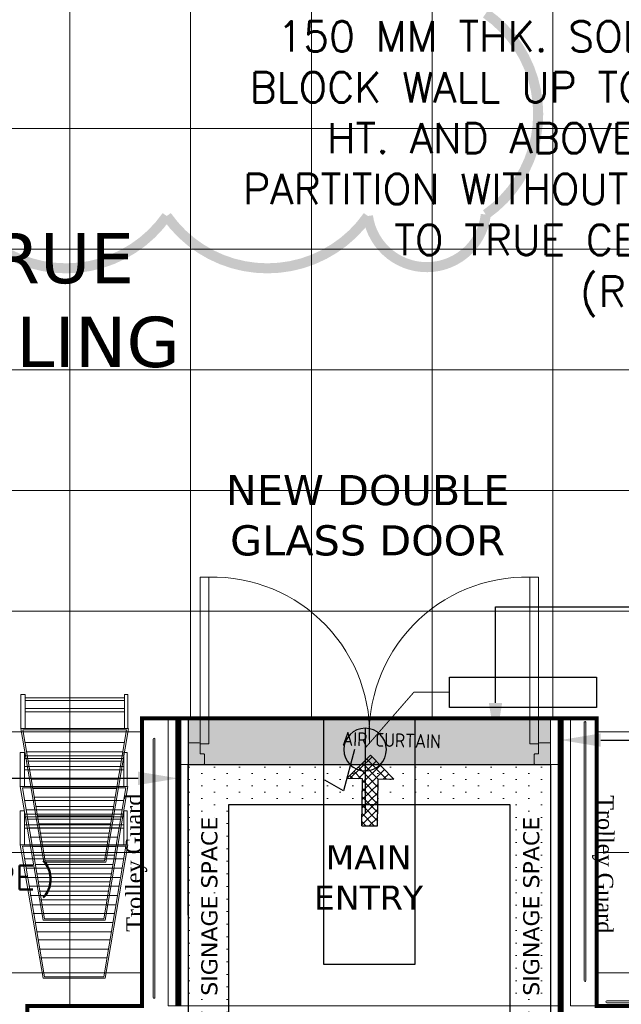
# Model space of a CAD drawing. Header units: millimetres. Extents: x 52937 to 262245, y 6619 to 63681.
# Tile 35 of 56: x 82235 to 85225, y 29748 to 34645. Entities that reach past the tile are written whole.
import ezdxf
from ezdxf.enums import TextEntityAlignment as Align

# ---------------------------------------------------------------- set-up
doc = ezdxf.new("R2010")
doc.units = ezdxf.units.MM
doc.linetypes.add('CONTINU', pattern=[0])
for name, color, linetype in [('ARROWS', 6, 'Continuous'), ('CLOUD-REVISIONS', 8, 'Continuous'), ('E-6A-RAW-POINT', 6, 'Continuous'), ('E-P D B -01', 211, 'Continuous'), ('PORTAL', 8, 'Continuous')]:
    doc.layers.add(name, color=color, linetype=linetype)
for name, color, linetype, lineweight in [('BAYS-RR', 8, 'Continuous', 0), ('COLUMN', 8, 'Continuous', 0), ('DOUBLE-DOORS', 8, 'Continuous', 0), ('FLOORING-WITH-HATCH', 8, 'Continuous', 20), ('GLAZING', 8, 'Continuous', 18), ('HATCH', 8, 'Continuous', 5), ('PVC-AIR-CURTAIN', 8, 'Continuous', 0), ('SINGLE-DOORS', 8, 'Continuous', 0), ('TEXT', 8, 'Continuous', 5), ('TROLLY-GUARD', 8, 'Continuous', 0)]:
    doc.layers.add(name, color=color, linetype=linetype, lineweight=lineweight)
doc.styles.add('ARIAL', font='romans.shx', dxfattribs={"width": 0.8})
doc.styles.add('ATTR', font='times.ttf', dxfattribs={"height": 15})
doc.styles.add('FIXTXT', font='iso.shx')
doc.styles.add('Scale_50', font='simplex.shx', dxfattribs={"height": 75})
doc.styles.add('VERDANA', font='verdana.ttf')
pattern_1 = [(270, (-10519421.813, -1781447.46), (62.5, -31.25), [0, -62.5])]

# ---------------------------------------------------------------- blocks, each defined once
blk = doc.blocks.new('STAFF')
at = {"layer": 'ARROWS'}
h = blk.add_hatch(dxfattribs=at)
h.set_pattern_fill('ANSI37', color=256, scale=50, style=0)
h.set_pattern_definition([(45, (853233.83, -315675.63), (-112.253, 112.253), []), (135, (853233.83, -315675.63), (-112.253, -112.253), [])])
h.paths.add_polyline_path([(849552, -319261), (849972, -319261), (849972, -320521), (850392, -320521), (850392, -319261), (850812, -319261), (850182, -318631)])
for p, q in [((849552, -319261), (850182, -318631)), ((850812, -319261), (850182, -318631)), ((849972, -319261), (849552, -319261)), ((849972, -320521), (849972, -319261)), ((850392, -320521), (850392, -319261)), ((850392, -319261), (850812, -319261)), ((849972, -320521), (850392, -320521))]:
    blk.add_line(p, q, dxfattribs=at)
blk = doc.blocks.new('DOORS-3')
at = {"layer": 'DOUBLE-DOORS'}
for p, q in [((102.4, 932.7), (59.3, 932.7)), ((1697.6, 932.7), (1740.7, 932.7))]:
    blk.add_line(p, q, dxfattribs=at)
for points in [[(59.3, 102.4), (102.4, 102.4), (102.4, 932.7), (59.3, 932.7)], [(1740.7, 102.4), (1697.6, 102.4), (1697.6, 932.7), (1740.7, 932.7)]]:
    blk.add_lwpolyline(points, close=True, dxfattribs=at)
for points in [[(80.9, 48.5, 0.414215), (75.5, 53.9), (59.3, 53.9), (59.3, 102.4, 0.414211), (53.9, 107.8), (0, 107.8), (0, 0), (75.5, 0, 0.414214), (80.9, 5.4)], [(1719.1, 48.5, -0.414215), (1724.5, 53.9), (1740.7, 53.9), (1740.7, 102.4, -0.414211), (1746.1, 107.8), (1800, 107.8), (1800, 0), (1724.5, 0, -0.414214), (1719.1, 5.4)]]:
    blk.add_lwpolyline(points, format="xyb", close=True, dxfattribs=at)
for centre, start, end in [((119.5, 151.2), 356.4213, 91.2528), ((1680.5, 151.2), 88.7472, 183.5787)]:
    blk.add_arc(centre, 781.7, start, end, dxfattribs=at)
blk = doc.blocks.new('TUG-PALLETE - (1200 X 450)')
at = {"layer": 'BAYS-RR'}
blk.add_lwpolyline([(0, 0), (1200, 0), (1200, 450), (0, 450)], close=True, dxfattribs=at)
at = {"layer": 'BAYS-RR', "char_height": 75, "width": 1453.667, "attachment_point": 1, "style": 'Scale_50'}
for s, insert in [('\\pl75,t1125;TUG PALLET /', (178.8, 365.7)), ('\\pt1125;{\\Fsimplex.shx|c1;BLOCK STACK}', (173.8, 146.7))]:
    blk.add_mtext(s, dxfattribs=dict(at, insert=insert))
blk = doc.blocks.new('TROLLY-GUARD')
for p, q in [((0, 573.6), (0, 552.2)), ((181.5, 573.6), (0, 573.6)), ((181.5, 552.2), (0, 552.2)), ((17.8, 552.2), (17.8, 21.4)), ((32, 552.2), (32, 21.4)), ((74.8, 552.2), (74.8, 21.4)), ((92.5, 552.2), (92.5, 21.4)), ((895, 452.5), (181.5, 573.6)), ((181.5, 573.6), (181.5, 3.6)), ((887.9, 445.4), (188.7, 562.9)), ((188.7, 562.9), (188.7, 10.7)), ((256.3, 552.2), (256.3, 22)), ((306.1, 545.1), (306.1, 30.4)), ((356, 538), (356, 38.8)), ((402.2, 527.3), (402.2, 46.6)), ((256.3, 513), (256.3, 22)), ((306.1, 520.2), (306.1, 30.4)), ((356, 513), (356, 38.8)), ((452.1, 520.2), (452.1, 54.9)), ((452.1, 520.2), (452.1, 54.9)), ((501.9, 513), (501.9, 63.3)), ((501.9, 513), (501.9, 63.3)), ((548.2, 505.9), (548.2, 71.1)), ((548.2, 71.1), (548.2, 505.9)), ((548.2, 505.9), (548.2, 505.9)), ((598, 495.2), (598, 79.4)), ((647.8, 488.1), (647.8, 87.8)), ((690.6, 481), (690.6, 95)), ((740.4, 473.9), (740.4, 103.4)), ((786.7, 466.8), (786.7, 111.1)), ((887.9, 128.1), (887.9, 445.4)), ((895, 121), (895, 452.5)), ((895, 121), (181.5, 0)), ((887.9, 128.1), (188.7, 10.7)), ((0, 21.4), (0, 3.6)), ((0, 3.6), (0, 21.4)), ((0, 21.4), (181.5, 21.4)), ((181.5, 3.6), (0, 3.6)), ((181.5, 3.6), (181.5, 3.6)), ((188.7, 10.7), (188.7, 10.7))]:
    blk.add_line(p, q)
blk = doc.blocks.new('6A-RAW-POINT')
at = {"layer": 'E-6A-RAW-POINT', "flags": 128}
for points in [[(0, 0), (0, 4)], [(0.5, 1), (1.018, 2.932), (1.884, 2.432)]]:
    blk.add_lwpolyline(points, dxfattribs=at)
blk.add_lwpolyline([(-1, 1, 1), (1, 1, 1)], format="xyb", close=True, dxfattribs=at)

msp = doc.modelspace()

# ---------------------------------------------------------------- hatches: boundary and pattern name
at = {"layer": 'FLOORING-WITH-HATCH', "linetype": 'CONTINU'}
h = msp.add_hatch(dxfattribs=at)
h.set_pattern_fill('_USER', color=8, scale=600, style=0, double=1, pattern_type=0)
h.set_pattern_definition([(0, (69884.6, 45503.13), (0, 600), []), (90, (69884.6, 45503.13), (-600, 4e-14), [])])
h.paths.add_polyline_path([(87198.6, 29439.8), (86998.8, 29439.8), (86998.8, 17940.4), (82273.8, 17940.4), (82273.6, 29739.8), (82843.6, 29739.8), (82843.6, 31169.8), (85103.6, 31169.8), (85103.6, 29739.8), (87198.6, 29739.8)], flags=16)
h.paths.add_polyline_path([(71848.6, 44614.6), (72148.6, 44614.6), (72148.6, 43914.6), (71848.6, 43914.6)], flags=16)
h.paths.add_polyline_path([(77548.7, 44615.1), (77848.7, 44615.1), (77848.7, 43915.1), (77548.7, 43915.1)], flags=16)
h.paths.add_polyline_path([(83298.7, 44614.6), (83598.7, 44614.6), (83598.7, 43914.6), (83298.7, 43914.6)], flags=16)
h.paths.add_polyline_path([(83298.7, 40665.4), (83598.7, 40665.4), (83598.7, 39965.4), (83298.7, 39965.4)], flags=16)
h.paths.add_polyline_path([(77548.7, 40665.4), (77848.7, 40665.4), (77848.7, 39965.4), (77548.7, 39965.4)], flags=16)
h.paths.add_polyline_path([(71848.6, 40664.8), (72148.6, 40664.8), (72148.6, 39949.8), (71848.6, 39949.8)], flags=16)
h.paths.add_polyline_path([(77848.7, 35465.4), (77848.7, 34765.4), (77548.7, 34765.4), (77548.7, 35465.4)], flags=16)
h.paths.add_polyline_path([(83298.7, 35465.4), (83598.7, 35465.4), (83598.7, 34965.4), (83298.7, 34965.4)], flags=16)
h.paths.add_polyline_path([(77898.6, 29739.8), (77898.6, 29439.8), (77298.6, 29439.8), (77298.6, 29739.8)], flags=16)
h.paths.add_polyline_path([(72148.6, 29439.8), (71848.6, 29439.8), (71848.6, 30039.8), (72148.6, 30039.8)], flags=17)
h.paths.add_polyline_path([(68798.7, 30139.8), (69098.7, 30139.8), (69098.7, 29439.8), (68798.7, 29439.8)], flags=16)
h.paths.add_polyline_path([(86998.6, 12490.4), (86998.6, 12190.4), (86258.6, 12190.4), (86258.6, 12490.4)], flags=16)
h.paths.add_polyline_path([(71848.6, 37485.9), (71848.6, 38385.9), (73348.6, 38385.9), (73348.6, 37485.9)], flags=16)
h.paths.add_polyline_path([(70878.6, 40179.8), (71848.6, 40179.8), (71848.6, 40664.8), (72148.6, 40664.8), (72148.6, 39949.8), (70878.6, 39954.7), (68248.8, 39964.8), (68248.4, 35415.8), (71548.6, 35416), (72448.6, 35360.9), (72148.6, 35360.9), (72148.6, 34865.4), (71848.6, 34865.4), (71848.6, 35214.8), (65167.2, 35214.8), (67766.7, 29589.6), (74943.8, 29589.6), (74943.8, 26014.8), (76373.6, 26014.8), (76373.6, 26164.8), (76877.5, 26164.8), (76873.6, 23664.8), (76823.6, 23664.8), (76823.6, 20520.3), (76873.6, 20520.3), (76873.6, 19920.3), (76823.6, 19920.3), (76823.6, 16651.8), (78576, 15414), (78635.5, 15498), (79043.6, 15209.1), (78986.7, 15128.8), (82255.2, 12815.3), (82314.1, 12898.4), (82640.6, 12667.3), (82582, 12584.5), (86437.3, 9861.3), (86493.1, 9940.1), (86819.5, 9709), (86766.6, 9634.1), (90398.8, 7063.1), (90422.8, 7097.1), (90708.6, 6895.2), (90708.6, 12429.7), (92958.6, 12429.7), (93254.1, 33285.6), (86771.8, 33285.2), (86771.8, 45844.8), (69885.3, 45503.5), (69885.8, 42889.8), (70878.6, 42889.8)])
at = {"layer": 'HATCH', "ltscale": 0.0001}
msp.add_hatch(color=256, dxfattribs=at).paths.add_polyline_path([(84873.5, 31169.7), (83073.5, 31169.7), (83073.5, 30939.7), (84873.5, 30939.7)])
at = {"layer": 'HATCH'}
h = msp.add_hatch(dxfattribs=at)
h.set_pattern_fill('DOTS', color=256, scale=1000, angle=270)
h.set_pattern_definition(pattern_1)
h.paths.add_polyline_path([(84873.5, 29439.8), (84673.5, 29439.8), (84673.6, 30739.7), (83273.6, 30739.8), (83273.7, 29439.9), (83073.7, 29439.8), (83073.5, 30939.8), (84873.6, 30939.7)])
h = msp.add_hatch(dxfattribs=at)
h.set_pattern_fill('DOTS', color=256, scale=1000, angle=270)
h.set_pattern_definition(pattern_1)
h.paths.add_polyline_path([(84873.5, 29439.8), (84673.5, 29439.8), (84673.6, 30739.7), (83273.6, 30739.8), (83273.7, 29439.9), (83073.7, 29439.8), (83073.5, 30939.8), (84873.6, 30939.7)])

# ---------------------------------------------------------------- linework, layer by layer
at = {"layer": 'ARROWS'}
msp.add_lwpolyline([(84600.2, 31247), (84600.2, 31724), (85930.2, 31724)], dxfattribs=at)
at = {"layer": 'ARROWS', "elevation": 0}
for points in [[(85123.6, 31062), (86081.2, 31062)], [(82823.6, 30871.5), (81610.7, 30871.5)]]:
    msp.add_lwpolyline(points, dxfattribs=at)
at = {"layer": 'ARROWS'}
for points in [[(84633.5, 31247), (84600.2, 31047), (84566.9, 31247)], [(85123.6, 31028.7, 0), (84923.6, 31062, 0), (85123.6, 31095.4, 0)], [(82823.6, 30904.9, 0), (83023.6, 30871.5, 0), (82823.6, 30838.2, 0)]]:
    msp.add_solid(points, dxfattribs=at)
at = {"layer": 'CLOUD-REVISIONS', "const_width": 50}
msp.add_lwpolyline([(84552.2, 34676.1, -0.520567), (84552.2, 33676.1, -0.881644), (83966.2, 33668.5, -0.520567), (82966.2, 33668.5, -0.520567), (81966.2, 33668.5, -0.520567)], format="xyb", dxfattribs=at)
at = {"layer": 'COLUMN', "const_width": 5}
msp.add_lwpolyline([(84873.5, 31169.7), (83073.5, 31169.7), (83073.5, 30939.7), (84873.5, 30939.7)], close=True, dxfattribs=at)
at = {"layer": 'COLUMN', "elevation": 0}
msp.add_lwpolyline([(83023.6, 30940), (84923.6, 30939.7), (84923.6, 29739.6), (83023.6, 29739.8)], close=True, dxfattribs=at)
at = {"layer": 'E-6A-RAW-POINT'}
msp.add_lwpolyline([(84201.1, 29947.6), (84201.1, 31169.8), (83746.1, 31169.8), (83746.1, 29947.6)], close=True, dxfattribs=at)
at = {"layer": 'E-P D B -01', "color": 1, "linetype": 'ByBlock', "extrusion": (-1.94853e-08, -4.72426e-08, 1), "elevation": 0}
msp.add_lwpolyline([(84372.4, 31375.5), (85103, 31375.5), (85103, 31224.6), (84372.4, 31224.6)], close=True, dxfattribs=at)
at = {"layer": 'E-P D B -01', "color": 1, "linetype": 'ByBlock', "const_width": 5, "elevation": 0}
msp.add_lwpolyline([(83952.2, 31021.9), (84194.6, 31300), (84372.4, 31300)], dxfattribs=at)
at = {"layer": 'FLOORING-WITH-HATCH', "color": 8, "linetype": 'Continuous', "const_width": 20}
msp.add_lwpolyline([(82273.8, 17940.4), (86998.8, 17940.4), (86998.8, 29439.8), (87198.6, 29439.8), (87198.6, 29739.8), (85103.6, 29739.8), (85103.6, 31169.8), (82843.6, 31169.8), (82843.6, 29739.8), (82273.6, 29739.8)], close=True, dxfattribs=at)
at = {"layer": 'GLAZING'}
msp.add_lwpolyline([(82973.6, 31169.8), (83073.6, 31169.8), (83073.6, 29739.8), (82973.6, 29739.8)], close=True, dxfattribs=at)
at = {"layer": 'GLAZING', "const_width": 30, "elevation": 0}
msp.add_lwpolyline([(83023.6, 29739.8), (83023.6, 31169.8)], dxfattribs=at)
at = {"layer": 'GLAZING'}
msp.add_lwpolyline([(84873.6, 29639.8), (86398.6, 29639.8), (86398.6, 29739.8), (84973.6, 29739.8), (84973.6, 31169.9), (84873.6, 31169.9), (84873.6, 29639.8)], dxfattribs=at)
at = {"layer": 'GLAZING', "const_width": 30}
msp.add_lwpolyline([(86398.6, 29689.8), (84923.6, 29689.8), (84923.6, 31169.9)], dxfattribs=at)
at = {"layer": 'HATCH'}
for points in [[(85040.9, 29866), (85040.9, 31150.3, -1), (85049.7, 31150.3), (85049.7, 29866, -1)], [(82907.7, 29782), (82907.7, 31066.3, 1), (82898.9, 31066.3), (82898.9, 29782, 1)], [(86437.2, 29755.6), (85152.9, 29755.6, -1), (85152.9, 29764.4), (86437.2, 29764.4, -1)]]:
    msp.add_lwpolyline(points, format="xyb", close=True, dxfattribs=at)
at = {"layer": 'PORTAL'}
msp.add_lwpolyline([(84873.5, 29439.8), (84673.5, 29439.8), (84673.6, 30739.7), (83273.6, 30739.8), (83273.7, 29439.9), (83073.7, 29439.8), (83073.5, 30939.8), (84873.6, 30939.7), (84873.5, 29439.8)], dxfattribs=at)
msp.add_lwpolyline([(84873.5, 29439.8), (84673.5, 29439.8), (84673.6, 30739.7), (83273.6, 30739.8), (83273.7, 29439.9), (83073.7, 29439.8), (83073.5, 30939.8), (84873.6, 30939.7), (84873.5, 29439.8)], dxfattribs=at)
at = {"layer": 'PVC-AIR-CURTAIN', "ltscale": 500}
msp.add_lwpolyline([(84873.6, 31169.8), (83073.6, 31169.8), (83073.6, 30939.8), (84873.6, 30940.1)], close=True, dxfattribs=at)

# ---------------------------------------------------------------- block references
at = {"xscale": 0.1857422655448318, "yscale": 0.1857422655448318, "zscale": 0.1857422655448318, "rotation": 359.3451784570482}
msp.add_blockref('STAFF', (-73248.5, 91970.2, -2910.6), dxfattribs=at)
at = {"layer": 'BAYS-RR'}
for p in [(76831.5, 32584.8), (76831.5, 32134.8), (76831.5, 30741.6), (76831.5, 30291.6)]:
    msp.add_blockref('TUG-PALLETE - (1200 X 450)', p, dxfattribs=at)
at = {"layer": 'E-6A-RAW-POINT', "extrusion": (-4.264e-08, 6.4151e-20, 1), "xscale": 105.9440865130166, "yscale": 105.9440865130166, "zscale": 105.9440865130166, "rotation": 180}
msp.add_blockref('6A-RAW-POINT', (83952.2, 31120.4, 0), dxfattribs=at)
at = {"layer": 'SINGLE-DOORS', "ltscale": 5, "rotation": 5.594616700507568e-06}
msp.add_blockref('DOORS-3', (83073.6, 30940.1), dxfattribs=at)
at = {"layer": 'TROLLY-GUARD', "xscale": -0.9309525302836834, "yscale": 0.9309525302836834, "zscale": 0.9309525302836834, "rotation": 90}
for p in [(82775.8, 31288.4), (82772.5, 30999.4), (82772.5, 30710.5)]:
    msp.add_blockref('TROLLY-GUARD', p, dxfattribs=at)

# ---------------------------------------------------------------- texts
at = {"layer": 'PVC-AIR-CURTAIN', "style": 'FIXTXT'}
msp.add_text('AIR CURTAIN', height=68.611, rotation=358.3801, dxfattribs=at).set_placement((84083, 31061.9), align=Align.MIDDLE_CENTER)
at = {"layer": 'TEXT', "style": 'ARIAL'}
for s, height, p in [('150 MM THK. SOLID CONC.', 150, (83515.8, 34486.8)), ('BLOCK WALL UP TO 3000MM', 150, (83378.1, 34233.7)), ('HT. AND ABOVE GYPSUM', 150, (83763.2, 33980.5)), ('PARTITION WITHOUT PLY UP', 150, (83345.7, 33727.4)), ('TO TRUE CEILING HT.', 150, (84097.6, 33474.3)), ('(', 150, (85020.1, 33217.5)), ('RRL SCOPE', 150, (85113.8, 33217.5)), ('RRL SCOPE', 120, (81395.8, 30318.6)), (')', 120, (82337.1, 30318.6))]:
    msp.add_text(s, height=height, rotation=360, dxfattribs=at).set_placement(p)
at = {"layer": 'TEXT', "color": 8, "insert": (82345.9, 33584.2), "char_height": 250, "width": 1440.21, "attachment_point": 2, "rotation": 0.0021, "style": 'VERDANA'}
msp.add_mtext('\\pxqc;{\\C0;TRUE \\PCEILING}', dxfattribs=at)
at = {"layer": 'TEXT', "style": 'ARIAL'}
for s, insert, char_height, width, attachment_point in [('\\pxqc,t13;{\\fVerdana|b0|i0|c0|p34;\\W1;NEW DOUBLE \\PGLASS DOOR\\P }', (84669.8, 31727.4), 150, 1410.432, 9), ('\\pxqc;{\\fVerdana|b0|i0|c0|p34;\\W1;\\C7;MAIN\\PENTRY}', (83969.2, 30538.6), 120, 546.559, 2)]:
    msp.add_mtext(s, dxfattribs=dict(at, insert=insert, char_height=char_height, width=width, attachment_point=attachment_point))
at = {"layer": 'TEXT', "char_height": 80}
for s, insert, width, attachment_point, rotation, style in [('{\\C4;Trolley Guard} ', (82762.7, 30451.6), 673.504, 2, 90.4224, 'ATTR'), ('{\\C4;Trolley Guard} ', (85186, 30444.1), 673.504, 2, 269.5776, 'ATTR'), ('\\pxql;{\\fVerdana|b0|i0|c0|p34;\\W1;SIGNAGE SPACE}', (83219.3, 30935.2), 1144.788, 9, 90, 'ARIAL'), ('\\pxql;{\\fVerdana|b0|i0|c0|p34;\\W1;SIGNAGE SPACE}', (83219.3, 30935.2), 1144.788, 9, 90, 'ARIAL'), ('\\pxql;{\\fVerdana|b0|i0|c0|p34;\\W1;SIGNAGE SPACE}', (84819.2, 30935.2), 1144.788, 9, 90, 'ARIAL'), ('\\pxql;{\\fVerdana|b0|i0|c0|p34;\\W1;SIGNAGE SPACE}', (84819.2, 30935.2), 1144.788, 9, 90, 'ARIAL')]:
    msp.add_mtext(s, dxfattribs=dict(at, insert=insert, width=width, attachment_point=attachment_point, rotation=rotation, style=style))

doc.saveas('drawing.dxf')
